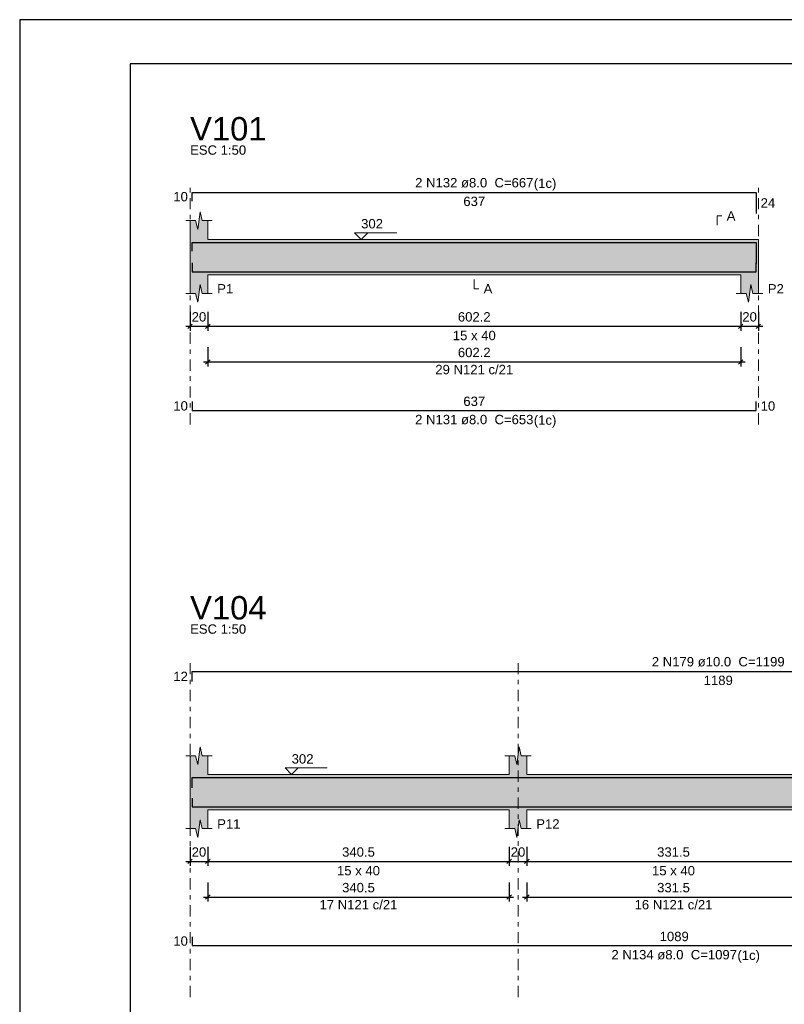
# Model space of a CAD drawing. Header units: millimetres. Extents: x 0 to 119, y 0 to 84.
# Tile 15 of 34: x 0 to 17, y 62 to 84. Entities that reach past the tile are written whole.
import ezdxf

# ---------------------------------------------------------------- set-up
doc = ezdxf.new("R2010")
doc.units = ezdxf.units.MM
doc.header["$MEASUREMENT"] = 0
doc.linetypes.add('DASHDOT', pattern=[2.54, 1.27, -0.635, 0, -0.635])
doc.linetypes.add('NULL', pattern=[0])
doc.layers.get('0').update_dxf_attribs({"lineweight": 18})
for name, color, linetype, lineweight in [('Descrição da armadura', 7, 'Continuous', 0), ('DT-Barras na forma', 2, 'Continuous', 30), ('DT-Barras rebatidas', 2, 'Continuous', 30), ('DT-Cotas', 9, 'Continuous', 5), ('DT-Forma', 5, 'Continuous', 5), ('DT-Hachura forma vigas', 254, 'Continuous', 5), ('DT-Pontilhado', 9, 'DASHDOT', 5), ('DT-Textos', 7, 'Continuous', 5), ('DT-Título', 3, 'Continuous', 20), ('Textos armaduras', 7, 'Continuous', 0)]:
    doc.layers.add(name, color=color, linetype=linetype, lineweight=lineweight)
doc.layers.add('SEDUC_MARF', color=1, linetype='Continuous')
doc.layers.add('SEDUC_MARGG', color=7, linetype='Continuous')
doc.styles.add('Arial', font='txt')
doc.dimstyles.new('UM_50.000000', dxfattribs={"dimtxt": 0.18, "dimasz": 0.1, "dimexe": 0.1, "dimexo": 0.2, "dimgap": 0, "dimtad": 1, "dimtih": 1, "dimtoh": 1, "dimdec": 1, "dimlfac": 50, "dimzin": 0, "dimdsep": 46, "dimtxsty": 'Standard', "dimcen": 0.09, "dimdle": 0.1, "dimadec": 1, "dimazin": 2, "dimtfac": 1, "dimtdec": 4, "dimtofl": 0, "dimtmove": 0, "dimatfit": 3, "dimfxl": 1, "dimtolj": 1, "dimarcsym": 0})

# ---------------------------------------------------------------- blocks, each defined once
blk = doc.blocks.new('_Oblique')
at = {"color": 0, "linetype": 'ByBlock', "lineweight": -2}
blk.add_line((-0.5, -0.5), (0.5, 0.5), dxfattribs=at)
blk = doc.blocks.new('*D6')
at = {"layer": 'Defpoints', "color": 0}
for p in [(3.851, 77.701), (4.251, 77.701), (4.251, 77.171)]:
    blk.add_point(p, dxfattribs=at)
at = {"layer": 'DT-Cotas', "color": 0, "lineweight": -2}
for p, q in [((3.851, 77.501), (3.851, 77.071)), ((4.251, 77.501), (4.251, 77.071)), ((3.751, 77.171), (4.351, 77.171))]:
    blk.add_line(p, q, dxfattribs=at)
at = {"layer": 'DT-Cotas', "color": 0, "lineweight": -2, "xscale": 0.1, "yscale": 0.1, "zscale": 0.1, "rotation": 180}
blk.add_blockref('_Oblique', (3.851, 77.171), dxfattribs=at)
at = {"layer": 'DT-Cotas', "color": 0, "lineweight": -2, "xscale": 0.1, "yscale": 0.1, "zscale": 0.1}
blk.add_blockref('_Oblique', (4.251, 77.171), dxfattribs=at)
at = {"layer": 'DT-Cotas', "color": 7, "insert": (4.051, 77.383), "char_height": 0.2118, "attachment_point": 5, "rotation": 0.0057, "style": 'Arial'}
blk.add_mtext('\\A1;20', dxfattribs=at)
blk = doc.blocks.new('*D7')
at = {"layer": 'Defpoints', "color": 0}
for p in [(4.251, 77.701), (16.294, 77.701), (16.294, 77.171)]:
    blk.add_point(p, dxfattribs=at)
at = {"layer": 'DT-Cotas', "color": 0, "lineweight": -2}
for p, q in [((4.251, 77.501), (4.251, 77.071)), ((16.294, 77.501), (16.294, 77.071)), ((4.151, 77.171), (16.394, 77.171))]:
    blk.add_line(p, q, dxfattribs=at)
at = {"layer": 'DT-Cotas', "color": 0, "lineweight": -2, "xscale": 0.1, "yscale": 0.1, "zscale": 0.1, "rotation": 180}
blk.add_blockref('_Oblique', (4.251, 77.171), dxfattribs=at)
at = {"layer": 'DT-Cotas', "color": 0, "lineweight": -2, "xscale": 0.1, "yscale": 0.1, "zscale": 0.1}
blk.add_blockref('_Oblique', (16.294, 77.171), dxfattribs=at)
at = {"layer": 'DT-Cotas', "color": 7, "insert": (10.272, 77.383), "char_height": 0.2118, "attachment_point": 5, "rotation": 0.0057, "style": 'Arial'}
blk.add_mtext('\\A1;602.2', dxfattribs=at)
blk = doc.blocks.new('*D8')
at = {"layer": 'Defpoints', "color": 0}
for p in [(16.294, 77.701), (16.694, 77.701), (16.694, 77.171)]:
    blk.add_point(p, dxfattribs=at)
at = {"layer": 'DT-Cotas', "color": 0, "lineweight": -2}
for p, q in [((16.294, 77.501), (16.294, 77.071)), ((16.694, 77.501), (16.694, 77.071)), ((16.194, 77.171), (16.794, 77.171))]:
    blk.add_line(p, q, dxfattribs=at)
at = {"layer": 'DT-Cotas', "color": 0, "lineweight": -2, "xscale": 0.1, "yscale": 0.1, "zscale": 0.1, "rotation": 180}
blk.add_blockref('_Oblique', (16.294, 77.171), dxfattribs=at)
at = {"layer": 'DT-Cotas', "color": 0, "lineweight": -2, "xscale": 0.1, "yscale": 0.1, "zscale": 0.1}
blk.add_blockref('_Oblique', (16.694, 77.171), dxfattribs=at)
at = {"layer": 'DT-Cotas', "color": 7, "insert": (16.494, 77.383), "char_height": 0.2118, "attachment_point": 5, "rotation": 0.0057, "style": 'Arial'}
blk.add_mtext('\\A1;20', dxfattribs=at)
blk = doc.blocks.new('*D11')
at = {"layer": 'Defpoints', "color": 0}
for p in [(4.251, 76.896), (16.294, 76.896), (16.294, 76.366)]:
    blk.add_point(p, dxfattribs=at)
at = {"layer": 'DT-Cotas', "color": 0, "lineweight": -2}
for p, q in [((4.251, 76.696), (4.251, 76.266)), ((16.294, 76.696), (16.294, 76.266)), ((4.151, 76.366), (16.394, 76.366))]:
    blk.add_line(p, q, dxfattribs=at)
at = {"layer": 'DT-Cotas', "color": 0, "lineweight": -2, "xscale": 0.1, "yscale": 0.1, "zscale": 0.1, "rotation": 180}
blk.add_blockref('_Oblique', (4.251, 76.366), dxfattribs=at)
at = {"layer": 'DT-Cotas', "color": 0, "lineweight": -2, "xscale": 0.1, "yscale": 0.1, "zscale": 0.1}
blk.add_blockref('_Oblique', (16.294, 76.366), dxfattribs=at)
at = {"layer": 'DT-Cotas', "color": 7, "insert": (10.272, 76.578), "char_height": 0.2118, "attachment_point": 5, "rotation": 0.0057, "style": 'Arial'}
blk.add_mtext('\\A1;602.2', dxfattribs=at)
blk = doc.blocks.new('*D41')
at = {"layer": 'Defpoints', "color": 0}
for p in [(3.851, 65.607), (4.251, 65.607), (4.251, 65.077)]:
    blk.add_point(p, dxfattribs=at)
at = {"layer": 'DT-Cotas', "color": 0, "lineweight": -2}
for p, q in [((3.851, 65.407), (3.851, 64.977)), ((4.251, 65.407), (4.251, 64.977)), ((3.751, 65.077), (4.351, 65.077))]:
    blk.add_line(p, q, dxfattribs=at)
at = {"layer": 'DT-Cotas', "color": 0, "lineweight": -2, "xscale": 0.1, "yscale": 0.1, "zscale": 0.1, "rotation": 180}
blk.add_blockref('_Oblique', (3.851, 65.077), dxfattribs=at)
at = {"layer": 'DT-Cotas', "color": 0, "lineweight": -2, "xscale": 0.1, "yscale": 0.1, "zscale": 0.1}
blk.add_blockref('_Oblique', (4.251, 65.077), dxfattribs=at)
at = {"layer": 'DT-Cotas', "color": 7, "insert": (4.051, 65.289), "char_height": 0.2118, "attachment_point": 5, "rotation": 0.0057, "style": 'Arial'}
blk.add_mtext('\\A1;20', dxfattribs=at)
blk = doc.blocks.new('*D42')
at = {"layer": 'Defpoints', "color": 0}
for p in [(4.251, 65.607), (11.061, 65.607), (11.061, 65.077)]:
    blk.add_point(p, dxfattribs=at)
at = {"layer": 'DT-Cotas', "color": 0, "lineweight": -2}
for p, q in [((4.251, 65.407), (4.251, 64.977)), ((11.061, 65.407), (11.061, 64.977)), ((4.151, 65.077), (11.161, 65.077))]:
    blk.add_line(p, q, dxfattribs=at)
at = {"layer": 'DT-Cotas', "color": 0, "lineweight": -2, "xscale": 0.1, "yscale": 0.1, "zscale": 0.1, "rotation": 180}
blk.add_blockref('_Oblique', (4.251, 65.077), dxfattribs=at)
at = {"layer": 'DT-Cotas', "color": 0, "lineweight": -2, "xscale": 0.1, "yscale": 0.1, "zscale": 0.1}
blk.add_blockref('_Oblique', (11.061, 65.077), dxfattribs=at)
at = {"layer": 'DT-Cotas', "color": 7, "insert": (7.656, 65.289), "char_height": 0.2118, "attachment_point": 5, "rotation": 0.0057, "style": 'Arial'}
blk.add_mtext('\\A1;340.5', dxfattribs=at)
blk = doc.blocks.new('*D43')
at = {"layer": 'Defpoints', "color": 0}
for p in [(11.061, 65.607), (11.461, 65.607), (11.461, 65.077)]:
    blk.add_point(p, dxfattribs=at)
at = {"layer": 'DT-Cotas', "color": 0, "lineweight": -2}
for p, q in [((11.061, 65.407), (11.061, 64.977)), ((11.461, 65.407), (11.461, 64.977)), ((10.961, 65.077), (11.561, 65.077))]:
    blk.add_line(p, q, dxfattribs=at)
at = {"layer": 'DT-Cotas', "color": 0, "lineweight": -2, "xscale": 0.1, "yscale": 0.1, "zscale": 0.1, "rotation": 180}
blk.add_blockref('_Oblique', (11.061, 65.077), dxfattribs=at)
at = {"layer": 'DT-Cotas', "color": 0, "lineweight": -2, "xscale": 0.1, "yscale": 0.1, "zscale": 0.1}
blk.add_blockref('_Oblique', (11.461, 65.077), dxfattribs=at)
at = {"layer": 'DT-Cotas', "color": 7, "insert": (11.261, 65.289), "char_height": 0.2118, "attachment_point": 5, "rotation": 0.0057, "style": 'Arial'}
blk.add_mtext('\\A1;20', dxfattribs=at)
blk = doc.blocks.new('*D44')
at = {"layer": 'Defpoints', "color": 0}
for p in [(11.461, 65.607), (18.09, 65.607), (18.09, 65.077)]:
    blk.add_point(p, dxfattribs=at)
at = {"layer": 'DT-Cotas', "color": 0, "lineweight": -2}
for p, q in [((11.461, 65.407), (11.461, 64.977)), ((18.09, 65.407), (18.09, 64.977)), ((11.361, 65.077), (18.19, 65.077))]:
    blk.add_line(p, q, dxfattribs=at)
at = {"layer": 'DT-Cotas', "color": 0, "lineweight": -2, "xscale": 0.1, "yscale": 0.1, "zscale": 0.1, "rotation": 180}
blk.add_blockref('_Oblique', (11.461, 65.077), dxfattribs=at)
at = {"layer": 'DT-Cotas', "color": 0, "lineweight": -2, "xscale": 0.1, "yscale": 0.1, "zscale": 0.1}
blk.add_blockref('_Oblique', (18.09, 65.077), dxfattribs=at)
at = {"layer": 'DT-Cotas', "color": 7, "insert": (14.775, 65.289), "char_height": 0.2118, "attachment_point": 5, "rotation": 0.0057, "style": 'Arial'}
blk.add_mtext('\\A1;331.5', dxfattribs=at)
blk = doc.blocks.new('*D60')
at = {"layer": 'Defpoints', "color": 0}
for p in [(4.251, 64.802), (11.061, 64.802), (11.061, 64.273)]:
    blk.add_point(p, dxfattribs=at)
at = {"layer": 'DT-Cotas', "color": 0, "lineweight": -2}
for p, q in [((4.251, 64.602), (4.251, 64.173)), ((11.061, 64.602), (11.061, 64.173)), ((4.151, 64.273), (11.161, 64.273))]:
    blk.add_line(p, q, dxfattribs=at)
at = {"layer": 'DT-Cotas', "color": 0, "lineweight": -2, "xscale": 0.1, "yscale": 0.1, "zscale": 0.1, "rotation": 180}
blk.add_blockref('_Oblique', (4.251, 64.273), dxfattribs=at)
at = {"layer": 'DT-Cotas', "color": 0, "lineweight": -2, "xscale": 0.1, "yscale": 0.1, "zscale": 0.1}
blk.add_blockref('_Oblique', (11.061, 64.273), dxfattribs=at)
at = {"layer": 'DT-Cotas', "color": 7, "insert": (7.656, 64.484), "char_height": 0.2118, "attachment_point": 5, "rotation": 0.0057, "style": 'Arial'}
blk.add_mtext('\\A1;340.5', dxfattribs=at)
blk = doc.blocks.new('*D61')
at = {"layer": 'Defpoints', "color": 0}
for p in [(11.461, 64.802), (18.09, 64.802), (18.09, 64.273)]:
    blk.add_point(p, dxfattribs=at)
at = {"layer": 'DT-Cotas', "color": 0, "lineweight": -2}
for p, q in [((11.461, 64.602), (11.461, 64.173)), ((18.09, 64.602), (18.09, 64.173)), ((11.361, 64.273), (18.19, 64.273))]:
    blk.add_line(p, q, dxfattribs=at)
at = {"layer": 'DT-Cotas', "color": 0, "lineweight": -2, "xscale": 0.1, "yscale": 0.1, "zscale": 0.1, "rotation": 180}
blk.add_blockref('_Oblique', (11.461, 64.273), dxfattribs=at)
at = {"layer": 'DT-Cotas', "color": 0, "lineweight": -2, "xscale": 0.1, "yscale": 0.1, "zscale": 0.1}
blk.add_blockref('_Oblique', (18.09, 64.273), dxfattribs=at)
at = {"layer": 'DT-Cotas', "color": 7, "insert": (14.775, 64.484), "char_height": 0.2118, "attachment_point": 5, "rotation": 0.0057, "style": 'Arial'}
blk.add_mtext('\\A1;331.5', dxfattribs=at)

msp = doc.modelspace()

# ---------------------------------------------------------------- hatches: boundary and pattern name
at = {"layer": 'DT-Hachura forma vigas', "linetype": 'Continuous'}
for points in [[(16.6941, 77.9126), (16.6941, 78.3362), (16.6941, 79.1362), (16.4941, 79.1362), (4.2507, 79.1362), (4.2507, 79.5598), (4.1257, 79.5598), (4.0757, 79.7598), (4.0257, 79.3598), (3.9757, 79.5598), (3.8507, 79.5598), (3.8507, 79.1362), (3.8507, 78.3362), (3.8507, 77.9126), (3.9757, 77.9126), (4.0257, 77.7126), (4.0757, 78.1126), (4.1257, 77.9126), (4.2507, 77.9126), (4.2507, 78.3362), (16.2941, 78.3362), (16.2941, 77.9126), (16.4191, 77.9126), (16.4691, 77.7126), (16.5191, 78.1126), (16.5691, 77.9126), (16.6941, 77.9126)], [(46.9107, 66.4423), (46.6107, 66.4423), (46.6107, 67.0423), (45.4473, 67.0423), (45.4473, 67.4659), (45.3223, 67.4659), (45.2723, 67.6659), (45.2223, 67.2659), (45.1723, 67.4659), (45.0473, 67.4659), (45.0473, 67.0423), (39.3383, 67.0423), (39.3383, 67.4659), (39.2133, 67.4659), (39.1633, 67.6659), (39.1133, 67.2659), (39.0633, 67.4659), (38.9383, 67.4659), (38.9383, 67.0423), (33.2295, 67.0423), (33.2295, 67.4659), (33.1045, 67.4659), (33.0545, 67.6659), (33.0045, 67.2659), (32.9545, 67.4659), (32.8295, 67.4659), (32.8295, 67.0423), (25.5473, 67.0423), (25.5473, 67.4659), (25.4223, 67.4659), (25.3723, 67.6659), (25.3223, 67.2659), (25.2723, 67.4659), (25.1473, 67.4659), (25.1473, 67.0423), (18.4897, 67.0423), (18.4897, 67.4659), (18.3647, 67.4659), (18.3147, 67.6659), (18.2647, 67.2659), (18.2147, 67.4659), (18.0897, 67.4659), (18.0897, 67.0423), (11.4607, 67.0423), (11.4607, 67.4659), (11.3357, 67.4659), (11.2857, 67.6659), (11.2357, 67.2659), (11.1857, 67.4659), (11.0607, 67.4659), (11.0607, 67.0423), (4.2507, 67.0423), (4.2507, 67.4659), (4.1257, 67.4659), (4.0757, 67.6659), (4.0257, 67.2659), (3.9757, 67.4659), (3.8507, 67.4659), (3.8507, 67.0423), (3.8507, 66.2423), (3.8507, 65.8187), (3.9757, 65.8187), (4.0257, 65.6187), (4.0757, 66.0187), (4.1257, 65.8187), (4.2507, 65.8187), (4.2507, 66.2423), (11.0607, 66.2423), (11.0607, 65.8187), (11.1857, 65.8187), (11.2357, 65.6187), (11.2857, 66.0187), (11.3357, 65.8187), (11.4607, 65.8187), (11.4607, 66.2423), (18.0897, 66.2423), (18.0897, 65.8187), (18.2147, 65.8187), (18.2647, 65.6187), (18.3147, 66.0187), (18.3647, 65.8187), (18.4897, 65.8187), (18.4897, 66.2423), (25.1473, 66.2423), (25.1473, 65.8187), (25.2723, 65.8187), (25.3223, 65.6187), (25.3723, 66.0187), (25.4223, 65.8187), (25.5473, 65.8187), (25.5473, 66.2423), (32.8295, 66.2423), (32.8295, 65.8187), (32.9545, 65.8187), (33.0045, 65.6187), (33.0545, 66.0187), (33.1045, 65.8187), (33.2295, 65.8187), (33.2295, 66.2423), (38.9383, 66.2423), (38.9383, 65.8187), (39.0633, 65.8187), (39.1133, 65.6187), (39.1633, 66.0187), (39.2133, 65.8187), (39.3383, 65.8187), (39.3383, 66.2423), (45.0473, 66.2423), (45.0473, 65.8187), (45.1723, 65.8187), (45.2223, 65.6187), (45.2723, 66.0187), (45.3223, 65.8187), (45.4473, 65.8187), (45.4473, 66.2423), (46.6107, 66.2423), (46.9107, 66.2423), (50.1869, 66.2423), (50.1869, 65.8187), (50.4119, 65.8187), (50.4619, 65.6187), (50.5119, 66.0187), (50.5619, 65.8187), (50.7869, 65.8187), (50.7869, 66.2423), (50.7869, 67.0423), (50.7869, 67.4659), (50.5619, 67.4659), (50.5119, 67.6659), (50.4619, 67.2659), (50.4119, 67.4659), (50.1869, 67.4659), (50.1869, 67.0423), (46.9107, 67.0423), (46.9107, 66.4423)]]:
    msp.add_hatch(color=254, dxfattribs=at).paths.add_polyline_path(points)

# ---------------------------------------------------------------- linework, layer by layer
at = {"layer": 'DT-Barras na forma'}
for points in [[(3.9007, 78.8682), (3.9007, 79.0682), (16.6441, 79.0682), (16.6441, 78.5904)], [(3.9007, 78.6042), (3.9007, 78.4042), (16.6441, 78.4042), (16.6441, 78.6042)], [(3.9007, 66.7423), (3.9007, 66.9723), (27.6707, 66.9723)], [(3.9007, 66.5103), (3.9007, 66.3103), (25.681, 66.3103)]]:
    msp.add_lwpolyline(points, dxfattribs=at)
at = {"layer": 'DT-Barras rebatidas'}
for points in [[(3.9007, 79.9978), (3.9007, 80.1978), (16.6441, 80.1978), (16.6441, 79.72)], [(3.9007, 75.4696), (3.9007, 75.2696), (16.6441, 75.2696), (16.6441, 75.4696)], [(3.9007, 69.1427), (3.9007, 69.3727), (27.6707, 69.3727)], [(3.9007, 63.3756), (3.9007, 63.1756), (25.681, 63.1756)]]:
    msp.add_lwpolyline(points, dxfattribs=at)
at = {"layer": 'DT-Forma'}
for p, q in [((4.0257, 79.3598), (4.0757, 79.7598)), ((4.0757, 79.7598), (4.1257, 79.5598)), ((3.7507, 79.5598), (3.9757, 79.5598)), ((3.8507, 79.1362), (3.8507, 79.5598)), ((3.9757, 79.5598), (4.0257, 79.3598)), ((4.1257, 79.5598), (4.3507, 79.5598)), ((4.2507, 79.5598), (4.2507, 79.1362)), ((4.2507, 79.1362), (16.4941, 79.1362)), ((16.4941, 79.1362), (16.6941, 79.1362)), ((3.8507, 78.3362), (3.8507, 77.9126)), ((4.2507, 77.9126), (4.2507, 78.3362)), ((4.2507, 78.3362), (16.2941, 78.3362)), ((16.2941, 78.3362), (16.2941, 77.9126)), ((16.6941, 77.9126), (16.6941, 78.3362)), ((4.0257, 77.7126), (4.0757, 78.1126)), ((4.0757, 78.1126), (4.1257, 77.9126)), ((16.4691, 77.7126), (16.5191, 78.1126)), ((16.5191, 78.1126), (16.5691, 77.9126)), ((3.7507, 77.9126), (3.9757, 77.9126)), ((3.9757, 77.9126), (4.0257, 77.7126)), ((4.1257, 77.9126), (4.3507, 77.9126)), ((16.1941, 77.9126), (16.4191, 77.9126)), ((16.4191, 77.9126), (16.4691, 77.7126)), ((16.5691, 77.9126), (16.7941, 77.9126)), ((4.0257, 67.2659), (4.0757, 67.6659)), ((4.0757, 67.6659), (4.1257, 67.4659)), ((11.2357, 67.2659), (11.2857, 67.6659)), ((11.2857, 67.6659), (11.3357, 67.4659)), ((3.7507, 67.4659), (3.9757, 67.4659)), ((3.8507, 67.0423), (3.8507, 67.4659)), ((3.9757, 67.4659), (4.0257, 67.2659)), ((4.1257, 67.4659), (4.3507, 67.4659)), ((4.2507, 67.4659), (4.2507, 67.0423)), ((10.9607, 67.4659), (11.1857, 67.4659)), ((11.0607, 67.0423), (11.0607, 67.4659)), ((11.1857, 67.4659), (11.2357, 67.2659)), ((11.3357, 67.4659), (11.5607, 67.4659)), ((11.4607, 67.4659), (11.4607, 67.0423)), ((4.2507, 67.0423), (11.0607, 67.0423)), ((11.4607, 67.0423), (18.0897, 67.0423)), ((3.8507, 66.2423), (3.8507, 65.8187)), ((4.2507, 65.8187), (4.2507, 66.2423)), ((4.2507, 66.2423), (11.0607, 66.2423)), ((11.0607, 66.2423), (11.0607, 65.8187)), ((11.4607, 65.8187), (11.4607, 66.2423)), ((11.4607, 66.2423), (18.0897, 66.2423)), ((4.0257, 65.6187), (4.0757, 66.0187)), ((4.0757, 66.0187), (4.1257, 65.8187)), ((11.2357, 65.6187), (11.2857, 66.0187)), ((11.2857, 66.0187), (11.3357, 65.8187)), ((3.7507, 65.8187), (3.9757, 65.8187)), ((3.9757, 65.8187), (4.0257, 65.6187)), ((4.1257, 65.8187), (4.3507, 65.8187)), ((10.9607, 65.8187), (11.1857, 65.8187)), ((11.1857, 65.8187), (11.2357, 65.6187)), ((11.3357, 65.8187), (11.5607, 65.8187))]:
    msp.add_line(p, q, dxfattribs=at)
at = {"layer": 'DT-Forma', "linetype": 'Continuous'}
for p, q in [((3.8507, 78.3362), (3.8507, 79.1362)), ((16.6941, 79.1362), (16.6941, 78.3362)), ((3.8507, 66.2423), (3.8507, 67.0423))]:
    msp.add_line(p, q, dxfattribs=at)
at = {"layer": 'DT-Pontilhado', "ltscale": 0.2}
for p, q in [((3.8507, 74.9519), (3.8507, 80.4096)), ((16.6941, 74.9519), (16.6941, 80.4096)), ((3.8507, 62.0107), (3.8507, 69.5845)), ((11.2607, 62.0107), (11.2607, 69.5845))]:
    msp.add_line(p, q, dxfattribs=at)
at = {"layer": 'DT-Textos'}
for points in [[(15.7646, 79.4539), (15.7646, 79.6657), (15.8705, 79.6657)], [(7.8637, 79.2845), (7.7155, 79.1362), (7.5672, 79.2845), (8.5203, 79.2845)], [(10.2724, 78.2303), (10.2724, 78.0185), (10.3783, 78.0185)], [(6.2937, 67.1905), (6.1454, 67.0423), (5.9972, 67.1905), (6.9503, 67.1905)]]:
    msp.add_lwpolyline(points, dxfattribs=at)
at = {"layer": 'SEDUC_MARF'}
msp.add_lwpolyline([(118.9, 84.1), (0, 84.1), (0, 0), (118.9, 0)], close=True, dxfattribs=at)
at = {"layer": 'SEDUC_MARGG'}
msp.add_lwpolyline([(2.5, 1), (117.9, 1), (117.9, 83.1), (2.5, 83.1), (2.5, 1)], dxfattribs=at)

# ---------------------------------------------------------------- texts
at = {"layer": 'Descrição da armadura', "linetype": 'NULL', "char_height": 0.2118, "attachment_point": 8, "line_spacing_factor": 0.9, "style": 'Arial'}
for s, insert, width in [('2 N132 ø8.0  C=667', (10.2729, 80.3041), 5.239541), ('29 N121 c/21', (10.2724, 76.0848), 3.450264), ('2 N131 ø8.0  C=653', (10.2729, 74.9521), 5.239541), ('2 N179 ø10.0  C=1199', (15.7859, 69.479), 5.884678), ('17 N121 c/21', (7.6557, 63.9908), 3.450264), ('16 N121 c/21', (14.7752, 63.9908), 3.450264), ('2 N134 ø8.0  C=1097', (14.7909, 62.858), 5.562109)]:
    msp.add_mtext(s, dxfattribs=dict(at, insert=insert, width=width))
at = {"layer": 'DT-Textos', "linetype": 'NULL', "char_height": 0.2118, "line_spacing_factor": 0.798, "style": 'Arial'}
for s, insert, width, attachment_point in [('ESC 1:50', (3.8509, 81.0451), 2.482559, 7), ('(1c)', (11.6179, 80.2342), 0.998857, 7), ('302', (7.7159, 79.3801), 0.967705, 7), ('A', (15.9769, 79.5601), 0.386855, 7), ('P1', (4.4629, 77.9131), 0.709424, 7), ('A', (10.4839, 77.9131), 0.386855, 7), ('P2', (16.9059, 77.9131), 0.709424, 7), ('15 x 40', (10.2729, 76.8541), 1.902559, 8), ('(1c)', (11.6179, 74.8822), 0.998857, 7), ('ESC 1:50', (3.8509, 70.22), 2.482559, 7), ('302', (6.1459, 67.286), 0.967705, 7), ('P11', (4.4629, 65.819), 1.031992, 7), ('P12', (11.6729, 65.819), 1.031992, 7), ('15 x 40', (7.6559, 64.76), 1.902559, 8), ('15 x 40', (14.7749, 64.76), 1.902559, 8), ('(1c)', (16.2189, 62.7881), 0.998857, 7)]:
    msp.add_mtext(s, dxfattribs=dict(at, insert=insert, width=width, attachment_point=attachment_point))
at = {"layer": 'DT-Título', "linetype": 'NULL', "char_height": 0.5295, "width": 3.456465, "attachment_point": 7, "line_spacing_factor": 0.798, "style": 'Arial'}
for s, insert in [('V101', (3.8509, 81.3629)), ('V104', (3.8509, 70.5378))]:
    msp.add_mtext(s, dxfattribs=dict(at, insert=insert))
at = {"layer": 'Textos armaduras', "linetype": 'NULL', "char_height": 0.2118, "line_spacing_factor": 0.9, "style": 'Arial'}
for s, insert, width, attachment_point in [('10', (3.8007, 79.9919), 1.045137, 9), ('637', (10.2724, 80.1005), 1.367705, 2), ('24', (16.7441, 80.0648), 1.045137, 1), ('10', (3.8007, 75.2637), 1.045137, 9), ('637', (10.2724, 75.3669), 1.367705, 8), ('10', (16.7441, 75.4755), 1.045137, 1), ('12', (3.8007, 69.1518), 1.045137, 9), ('1189', (15.7857, 69.2754), 1.690273, 2), ('10', (3.8007, 63.1697), 1.045137, 9), ('1089', (14.7909, 63.2729), 1.690273, 8)]:
    msp.add_mtext(s, dxfattribs=dict(at, insert=insert, width=width, attachment_point=attachment_point))

# ---------------------------------------------------------------- dimensions: what is measured, and where the dimension line sits
at = {"layer": 'DT-Cotas'}
for base, p1, p2, picture, middle, turn in [((4.2507, 77.1713), (3.8507, 77.7008), (4.2507, 77.7008), '*D6', (4.0507, 77.3831), 0.00573), ((16.2941, 77.1713), (4.2507, 77.7008), (16.2941, 77.7008), '*D7', (10.2724, 77.3831), 0.00573), ((16.6941, 77.1713), (16.2941, 77.7008), (16.6941, 77.7008), '*D8', (16.4941, 77.3831), 0.00573), ((16.2941, 76.3665), (4.2507, 76.896), (16.2941, 76.896), '*D11', (10.2724, 76.5783), 0.00573), ((4.2507, 65.0774), (3.8507, 65.6069), (4.2507, 65.6069), '*D41', (4.0507, 65.2892), 0.00573), ((11.0607, 65.0774), (4.2507, 65.6069), (11.0607, 65.6069), '*D42', (7.6557, 65.2892), 0.00573), ((11.4607, 65.0774), (11.0607, 65.6069), (11.4607, 65.6069), '*D43', (11.2607, 65.2892), 0.00573), ((18.0897074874, 65.0773717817), (11.4607074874, 65.6068717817), (18.0897074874, 65.6068717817), '*D44', (14.7752074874, 65.2891717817), 0.005729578), ((11.0607, 64.2725), (4.2507, 64.802), (11.0607, 64.802), '*D60', (7.6557, 64.4843), 0.00573), ((18.0897074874, 64.2725317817), (11.4607074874, 64.8020317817), (18.0897074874, 64.8020317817), '*D61', (14.7752074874, 64.4843317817), 0.005729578)]:
    dim = msp.add_linear_dim(base=base, p1=p1, p2=p2, dimstyle='UM_50.000000', override={"dimtxt": 0.2118, "dimasz": 0.1, "dimexe": 0.1, "dimexo": 0.2, "dimtad": 1, "dimtih": 0, "dimtoh": 0, "dimdec": 1, "dimlfac": 50, "dimzin": 8, "dimtxsty": 'Arial', "dimblk": 'Oblique', "dimblk1": 'Oblique', "dimblk2": 'Oblique', "dimsah": 1, "dimdle": 0.1, "dimse1": 0, "dimse2": 0, "dimclrt": 7, "dimadec": 1, "dimazin": 3, "dimtmove": 2, "dimldrblk": 'Oblique'}, dxfattribs=at)
    dim.commit()
    dim.dimension.update_dxf_attribs({"geometry": picture, "text_midpoint": middle, "dimtype": 160, "text_rotation": turn})

doc.saveas('drawing.dxf')
